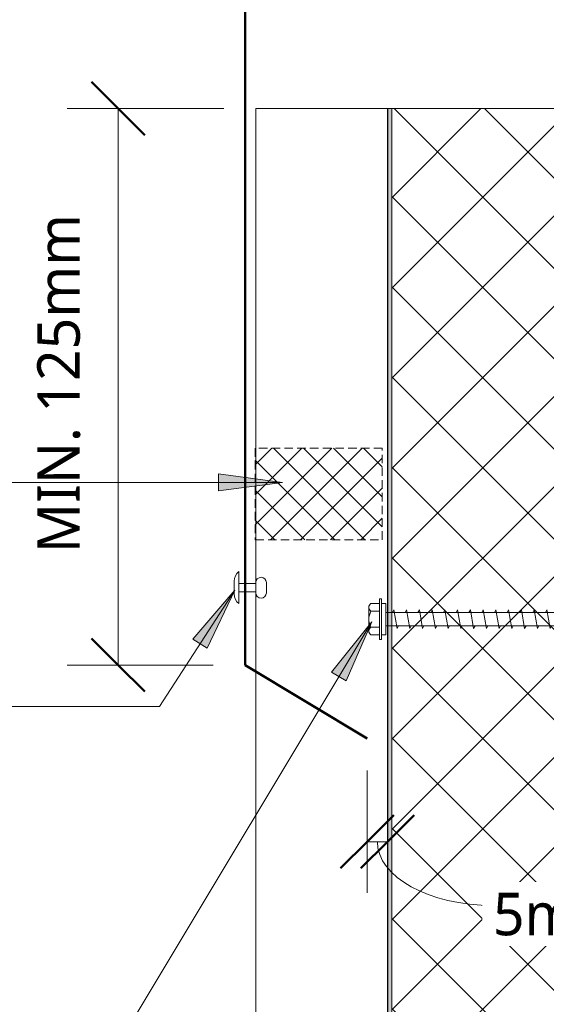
# Model space of a CAD drawing. Header units: millimetres. Extents: x -420 to 976, y -38 to 646.
# Tile 3 of 6: x -215 to -91, y 196 to 428. Entities that reach past the tile are written whole.
import ezdxf

# ---------------------------------------------------------------- set-up
doc = ezdxf.new("R2010")
doc.units = ezdxf.units.MM
doc.linetypes.add('Dash Short', pattern=[3, 2, -1])
for name, color, linetype, lineweight in [('A-ANNO-DIMS', 211, 'Continuous', 9), ('A-ANNO-DIMS-5', 211, 'Continuous', 9), ('A-DETL', 90, 'Continuous', 13), ('A-DETL-GENF', 92, 'Continuous', 13), ('G-ANNO-TEXT', 231, 'Continuous', 9)]:
    doc.layers.add(name, color=color, linetype=linetype, lineweight=lineweight)
doc.styles.add('Yu Gothic_1', font='Yu Gothic.ttf', dxfattribs={"height": 10})
doc.dimstyles.new('Diagonal', dxfattribs={"dimscale": 304.8, "dimtxt": 11.609035, "dimasz": 0.04101, "dimexe": 0.03937, "dimexo": 0.024606, "dimgap": 0.024606, "dimtad": 1, "dimdec": 0, "dimzin": 0, "dimdsep": 46, "dimtxsty": 'Yu Gothic_1', "dimblk1": 'OBLIQUE', "dimblk2": 'OBLIQUE', "dimsah": 1, "dimcen": 0.09, "dimazin": 0, "dimtfac": 1, "dimtdec": 4, "dimtix": 1, "dimtmove": 0, "dimatfit": 3, "dimfxl": 1, "dimtvp": 1, "dimtfill": 1, "dimtolj": 1, "dimtzin": 0, "dimarcsym": 2})
doc.dimstyles.new('Diagonal_1', dxfattribs={"dimscale": 304.8, "dimtxt": 11.609035, "dimasz": 0.04101, "dimexe": 0.03937, "dimexo": 0.024606, "dimgap": 0.024606, "dimtad": 1, "dimdec": 0, "dimzin": 0, "dimdsep": 46, "dimtxsty": 'Yu Gothic_1', "dimblk1": 'OBLIQUE', "dimblk2": 'OBLIQUE', "dimsah": 1, "dimcen": 0.09, "dimazin": 0, "dimtfac": 1, "dimtdec": 4, "dimtix": 1, "dimtmove": 1, "dimatfit": 3, "dimfxl": 1, "dimtvp": 1, "dimtfill": 1, "dimtolj": 1, "dimtzin": 0, "dimarcsym": 2})

# ---------------------------------------------------------------- blocks, each defined once
blk = doc.blocks.new('Thermospan Insulated Panel3 - 100mm-4139798-06  BARGE CAPPING DETAIL2')
at = {"layer": 'A-DETL-GENF'}
blk.add_hatch(color=256, dxfattribs=at).paths.add_polyline_path([(294.67, -31), (294.67, -32), (740, -32), (740, -31)])
h = blk.add_hatch(dxfattribs=at)
h.set_pattern_fill('FP_2', color=256, style=0, pattern_type=2)
h.set_pattern_definition([(315, (333.072, -159.263), (10.6066, 10.6066), []), (45, (333.072, -159.263), (-10.6066, 10.6066), [])])
h.paths.add_polyline_path([(294.67, -32), (294.67, -131), (740, -131), (740, -32)])
for p, q in [((294.67, 0), (638.65, 0)), ((638.65, 0), (660.18, 0)), ((660.18, 0), (740, 0)), ((740, 0), (740, -132)), ((740, -32), (294.67, -32))]:
    blk.add_line(p, q, dxfattribs=at)
at = {"layer": 'A-DETL-GENF', "lineweight": 25}
blk.add_line((740, -31), (294.67, -31), dxfattribs=at)
blk = doc.blocks.new('TEK Screw WITH WASHER - TEK Screw WITH WASHER-4777976-06  BARGE CAPPING DETAIL2')
at = {"layer": 'A-DETL-GENF'}
for p, q in [((-3.67, 1.5), (-3.67, 3.47)), ((-2.76, 3.97), (2.76, 3.97)), ((-1.85, 1.5), (-1.85, 3.47)), ((1.85, 1.5), (1.85, 3.47)), ((3.67, 1.5), (3.67, 3.47)), ((4.79, 1.5), (-4.79, 1.5)), ((-4.79, 1.5), (-4.79, 1)), ((4.79, 1), (-4.79, 1)), ((-3.67, 1), (-3.67, 0)), ((-3.67, 0), (3.67, 0)), ((-1.6, 0), (-1.6, -127.11)), ((1.6, -127.11), (1.6, 0)), ((3.67, 0), (3.67, 1)), ((4.79, 1), (4.79, 1.5)), ((2.17, -1.91), (-2.17, -2.67)), ((1.6, -1.58), (2.17, -1.91)), ((-2.17, -2.67), (-1.6, -3)), ((1.6, -4.58), (2.17, -4.91)), ((2.17, -4.91), (-2.17, -5.67)), ((-2.17, -5.67), (-1.6, -6)), ((2.17, -7.91), (-2.17, -8.67)), ((-2.17, -8.67), (-1.6, -9)), ((1.6, -7.58), (2.17, -7.91)), ((2.17, -10.91), (-2.17, -11.67)), ((1.6, -10.58), (2.17, -10.91)), ((-2.17, -11.67), (-1.6, -12)), ((1.6, -13.58), (2.17, -13.91)), ((2.17, -13.91), (-2.17, -14.67)), ((-2.17, -14.67), (-1.6, -15)), ((2.17, -16.91), (-2.17, -17.67)), ((-2.17, -17.67), (-1.6, -18)), ((1.6, -16.58), (2.17, -16.91)), ((2.17, -19.91), (-2.17, -20.67)), ((-2.17, -20.67), (-1.6, -21)), ((1.6, -19.58), (2.17, -19.91)), ((2.17, -22.91), (-2.17, -23.67)), ((1.6, -22.58), (2.17, -22.91)), ((-2.17, -23.67), (-1.6, -24)), ((2.17, -25.91), (-2.17, -26.67)), ((-2.17, -26.67), (-1.6, -27)), ((1.6, -25.58), (2.17, -25.91)), ((2.17, -28.91), (-2.17, -29.67)), ((-2.17, -29.67), (-1.6, -30)), ((1.6, -28.58), (2.17, -28.91)), ((2.17, -31.91), (-2.17, -32.67)), ((1.6, -31.58), (2.17, -31.91)), ((-2.17, -32.67), (-1.6, -33)), ((1.6, -34.58), (2.17, -34.91)), ((2.17, -34.91), (-2.17, -35.67)), ((-2.17, -35.67), (-1.6, -36)), ((2.17, -37.91), (-2.17, -38.67)), ((-2.17, -38.67), (-1.6, -39)), ((1.6, -37.58), (2.17, -37.91)), ((2.17, -40.91), (-2.17, -41.67)), ((1.6, -40.58), (2.17, -40.91)), ((-2.17, -41.67), (-1.6, -42)), ((2.17, -43.91), (-2.17, -44.67)), ((1.6, -43.58), (2.17, -43.91)), ((-2.17, -44.67), (-1.6, -45)), ((2.17, -46.91), (-2.17, -47.67)), ((-2.17, -47.67), (-1.6, -48)), ((1.6, -46.58), (2.17, -46.91)), ((2.17, -49.91), (-2.17, -50.67)), ((-2.17, -50.67), (-1.6, -51)), ((1.6, -49.58), (2.17, -49.91)), ((2.17, -52.91), (-2.17, -53.67)), ((1.6, -52.58), (2.17, -52.91)), ((-2.17, -53.67), (-1.6, -54)), ((2.17, -55.91), (-2.17, -56.67)), ((-2.17, -56.67), (-1.6, -57)), ((1.6, -55.58), (2.17, -55.91)), ((2.17, -58.91), (-2.17, -59.67)), ((-2.17, -59.67), (-1.6, -60)), ((1.6, -58.58), (2.17, -58.91)), ((2.17, -61.91), (-2.17, -62.67)), ((1.6, -61.58), (2.17, -61.91)), ((-2.17, -62.67), (-1.6, -63)), ((1.6, -64.58), (2.17, -64.91)), ((2.17, -64.91), (-2.17, -65.67)), ((-2.17, -65.67), (-1.6, -66)), ((2.17, -67.91), (-2.17, -68.67)), ((-2.17, -68.67), (-1.6, -69)), ((1.6, -67.58), (2.17, -67.91)), ((2.17, -70.91), (-2.17, -71.67)), ((-2.17, -71.67), (-1.6, -72)), ((1.6, -70.58), (2.17, -70.91)), ((2.17, -73.91), (-2.17, -74.67)), ((1.6, -73.58), (2.17, -73.91)), ((-2.17, -74.67), (-1.6, -75)), ((2.17, -76.91), (-2.17, -77.67)), ((-2.17, -77.67), (-1.6, -78)), ((1.6, -76.58), (2.17, -76.91)), ((2.17, -79.91), (-2.17, -80.67)), ((-2.17, -80.67), (-1.6, -81)), ((1.6, -79.58), (2.17, -79.91)), ((2.17, -82.91), (-2.17, -83.67)), ((1.6, -82.58), (2.17, -82.91)), ((-2.17, -83.67), (-1.6, -84)), ((1.6, -85.58), (2.17, -85.91)), ((2.17, -85.91), (-2.17, -86.67)), ((-2.17, -86.67), (-1.6, -87)), ((2.17, -88.91), (-2.17, -89.67)), ((-2.17, -89.67), (-1.6, -90)), ((1.6, -88.58), (2.17, -88.91)), ((2.17, -91.91), (-2.17, -92.67)), ((1.6, -91.58), (2.17, -91.91)), ((-2.17, -92.67), (-1.6, -93)), ((1.6, -94.58), (2.17, -94.91)), ((2.17, -94.91), (-2.17, -95.67)), ((-2.17, -95.67), (-1.6, -96)), ((2.17, -97.91), (-2.17, -98.67)), ((-2.17, -98.67), (-1.6, -99)), ((1.6, -97.58), (2.17, -97.91)), ((2.17, -100.91), (-2.17, -101.67)), ((-2.17, -101.67), (-1.6, -102)), ((1.6, -100.58), (2.17, -100.91)), ((2.17, -103.91), (-2.17, -104.67)), ((1.6, -103.58), (2.17, -103.91)), ((-2.17, -104.67), (-1.6, -105)), ((2.17, -106.91), (-2.17, -107.67)), ((-2.17, -107.67), (-1.6, -108)), ((1.6, -106.58), (2.17, -106.91)), ((2.17, -109.91), (-2.17, -110.67)), ((-2.17, -110.67), (-1.6, -111)), ((1.6, -109.58), (2.17, -109.91)), ((2.17, -112.91), (-2.17, -113.67)), ((1.6, -112.58), (2.17, -112.91)), ((-2.17, -113.67), (-1.6, -114)), ((1.6, -115.58), (2.17, -115.91)), ((2.17, -115.91), (-2.17, -116.67)), ((-2.17, -116.67), (-1.6, -117)), ((2.17, -118.91), (-2.17, -119.67)), ((-2.17, -119.67), (-1.6, -120)), ((1.6, -118.58), (2.17, -118.91)), ((2.17, -121.91), (-2.17, -122.67)), ((1.6, -121.58), (2.17, -121.91)), ((-2.17, -122.67), (-1.6, -123)), ((2.17, -124.91), (-2.17, -125.67)), ((1.6, -124.58), (2.17, -124.91)), ((-2.17, -125.67), (-1.6, -126)), ((-1.28, -127.43), (-1.6, -127.11)), ((1.28, -127.43), (1.6, -127.11)), ((-1.28, -130.65), (-1.28, -127.43)), ((-1.28, -130.65), (-0.56, -127.77)), ((0, -132.17), (1.28, -127.43)), ((1.28, -130.65), (1.28, -127.43)), ((-1.28, -130.65), (0, -132.17)), ((1.28, -130.65), (0, -132.17))]:
    blk.add_line(p, q, dxfattribs=at)
for centre, radius, start, end in [((-2.76, 2.9), 1.08, 32.3801, 147.6199), ((0, 0.31), 3.67, 59.7274, 120.2726), ((2.76, 2.9), 1.08, 32.3801, 147.6199), ((0.49, -128.31), 1.18, 48.2394, 152.9362)]:
    blk.add_arc(centre, radius, start, end, dxfattribs=at)
blk = doc.blocks.new('Foam Closure - Foam Closure-4430115-06  BARGE CAPPING DETAIL2')
at = {"layer": 'A-DETL-GENF'}
h = blk.add_hatch(dxfattribs=at)
h.set_pattern_fill('FP_3', color=256, style=0, pattern_type=2)
h.set_pattern_definition([(45, (159.372, -305.575), (-3.535534, 3.535534), []), (135, (159.372, -305.575), (-3.535534, -3.535534), [])])
h.paths.add_polyline_path([(29.86, 0), (29.86, 21.53), (0, 21.53), (0, 0)])
at = {"layer": 'A-DETL-GENF', "linetype": 'Dash Short'}
for p, q in [((29.86, 21.53), (0, 21.53)), ((0, 21.53), (0, 0)), ((29.86, 0), (29.86, 21.53)), ((0, 0), (29.86, 0))]:
    blk.add_line(p, q, dxfattribs=at)
blk = doc.blocks.new('Pop Rivets - Rivet-4726164-06  BARGE CAPPING DETAIL2')
at = {"layer": 'A-DETL-GENF'}
for p, q in [((3.77, 0), (-3.77, 0)), ((-1.5, 1.16), (1.5, 1.16)), ((-1, -3.95), (-1, 0)), ((1, -3.95), (1, 0)), ((1.17, -3.95), (-1.24, -3.95)), ((-1.24, -6.45), (1.17, -6.45))]:
    blk.add_line(p, q, dxfattribs=at)
for centre, radius, start, end in [((-1.5, -1.65), 2.8, 90, 144), ((1.5, -1.65), 2.8, 36, 90), ((-1.24, -5.2), 1.25, 90, 270), ((1.17, -5.2), 1.25, 270, 90)]:
    blk.add_arc(centre, radius, start, end, dxfattribs=at)
blk = doc.blocks.new('DIMBLOCK1-06  BARGE CAPPING DETAIL2')
at = {"layer": 'A-ANNO-DIMS-5', "lineweight": 50}
for p, q in [((-191.63, 406.93), (-197.88, 413.18)), ((-191.63, 406.93), (-185.38, 400.68)), ((-191.63, 276.11), (-197.88, 282.36)), ((-191.63, 276.11), (-185.38, 269.86))]:
    blk.add_line(p, q, dxfattribs=at)
at = {"layer": 'A-ANNO-DIMS-5'}
for p, q in [((-191.63, 406.93), (-203.63, 406.93)), ((-191.63, 406.93), (-191.63, 276.11)), ((-191.63, 406.93), (-166.76, 406.93)), ((-191.63, 276.11), (-203.63, 276.11)), ((-191.63, 276.11), (-169.26, 276.11))]:
    blk.add_line(p, q, dxfattribs=at)
at = {"layer": 'A-ANNO-DIMS-5', "color": 0, "insert": (-210.66, 302.42), "char_height": 10, "width": 93.8283, "attachment_point": 1, "rotation": 90, "line_spacing_factor": 1.024327, "style": 'Yu Gothic_1', "bg_fill": 3, "box_fill_scale": 1.25, "bg_fill_color": 9, "bg_fill_true_color": 13158600, "bg_fill_transparency": 0}
blk.add_mtext('MIN. 125mm\\fYu Gothic|b0|i0|c178|p34|;\u200d', dxfattribs=at)
blk = doc.blocks.new('_Oblique')
at = {"color": 0, "linetype": 'ByBlock', "lineweight": -2}
blk.add_line((-0.5, -0.5), (0.5, 0.5), dxfattribs=at)
blk = doc.blocks.new('DIMBLOCK2-06  BARGE CAPPING DETAIL2')
at = {"layer": 'A-ANNO-DIMS-5'}
for p, q in [((-133.04, 234.58), (-133.04, 251.35)), ((-133.04, 234.58), (-128.26, 234.58)), ((-133.04, 234.58), (-133.04, 222.58)), ((-128.26, 234.58), (-128.26, 235.92)), ((-128.26, 234.58), (-128.26, 222.58))]:
    blk.add_line(p, q, dxfattribs=at)
at = {"layer": 'A-ANNO-DIMS-5', "lineweight": 50}
for p, q in [((-133.04, 234.58), (-126.79, 240.83)), ((-128.26, 234.58), (-122.01, 240.83)), ((-133.04, 234.58), (-139.29, 228.33)), ((-128.26, 234.58), (-134.51, 228.33))]:
    blk.add_line(p, q, dxfattribs=at)
at = {"layer": 'A-ANNO-DIMS-5'}
blk.add_ellipse((-103.48, 234.58), major_axis=(27.17, 0), ratio=0.551744, start_param=3.141593, end_param=4.712389, dxfattribs=at)
at = {"layer": 'A-ANNO-DIMS-5', "color": 0, "insert": (-103.48, 222.59), "char_height": 10, "width": 78.0537, "attachment_point": 1, "line_spacing_factor": 1.024327, "style": 'Yu Gothic_1', "bg_fill": 3, "box_fill_scale": 1.25, "bg_fill_color": 9, "bg_fill_true_color": 13158600, "bg_fill_transparency": 0}
blk.add_mtext('5mm  GAP', dxfattribs=at)

msp = doc.modelspace()

# ---------------------------------------------------------------- hatches: boundary and pattern name
at = {"layer": 'G-ANNO-TEXT'}
msp.add_hatch(color=7, dxfattribs=at).paths.add_polyline_path([(-131.99, 286.28), (-141.41, 274.44), (-138.02, 272.41)])

# ---------------------------------------------------------------- linework, layer by layer
at = {"layer": 'A-DETL', "lineweight": 50}
for p, q in [((-161.76, 542.61), (-161.76, 276.11)), ((-161.76, 276.11), (-133.04, 258.85))]:
    msp.add_line(p, q, dxfattribs=at)
at = {"layer": 'G-ANNO-TEXT', "color": 7}
for p, q in [((-131.99, 286.28), (-141.41, 274.44)), ((-138.02, 272.41), (-131.99, 286.28)), ((-141.41, 274.44), (-138.02, 272.41)), ((-181.93, 266.36), (-240.86, 266.36))]:
    msp.add_line(p, q, dxfattribs=at)

# ---------------------------------------------------------------- block references
at = {"layer": 'A-DETL-GENF'}
for name, p, rotation in [('Thermospan Insulated Panel3 - 100mm-4139798-06  BARGE CAPPING DETAIL2', (-159.26, -333.07), 89.99999999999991), ('Pop Rivets - Rivet-4726164-06  BARGE CAPPING DETAIL2', (-163.21, 294.32), 89.99999999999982), ('TEK Screw WITH WASHER - TEK Screw WITH WASHER-4777976-06  BARGE CAPPING DETAIL2', (-128.69, 286.9), 89.99999999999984)]:
    msp.add_blockref(name, p, dxfattribs=dict(at, rotation=rotation))
at = {"layer": 'A-DETL-GENF', "linetype": 'Dash Short'}
msp.add_blockref('Foam Closure - Foam Closure-4430115-06  BARGE CAPPING DETAIL2', (-159.37, 305.57), dxfattribs=at)

# ---------------------------------------------------------------- next in the draw order: dimensions: what is measured, and where the dimension line sits
at = {"layer": 'A-ANNO-DIMS'}
dim = msp.add_linear_dim(base=(-191.63, 276.11), p1=(-159.26, 406.93), p2=(-161.76, 276.11), angle=90, text='MIN. 125mm\u200d', dimstyle='Diagonal', override={"dimpost": '<>', "dimfxl": 130.840423}, dxfattribs=at)
dim.commit()
dim.dimension.update_dxf_attribs({"geometry": 'DIMBLOCK1-06  BARGE CAPPING DETAIL2', "text_midpoint": (-205.06, 341.52)})
dim = msp.add_linear_dim(base=(-128.26, 234.58), p1=(-133.04, 258.85), p2=(-128.26, 243.42), text='5mm  GAP', dimstyle='Diagonal_1', override={"dimpost": '<>', "dimfxl": 16.157844}, dxfattribs=at)
dim.commit()
dim.dimension.update_dxf_attribs({"geometry": 'DIMBLOCK2-06  BARGE CAPPING DETAIL2', "text_midpoint": (-64.46, 215.92), "dimtype": 160})

# ---------------------------------------------------------------- next in the draw order: hatches: boundary and pattern name
at = {"layer": 'G-ANNO-TEXT'}
for points in [[(-152.99, 319.06), (-167.99, 321.03), (-167.99, 317.08)], [(-164.22, 293.72), (-174.03, 282.2), (-170.71, 280.05)]]:
    msp.add_hatch(color=7, dxfattribs=at).paths.add_polyline_path(points)

# ---------------------------------------------------------------- next in the draw order: linework, layer by layer
at = {"layer": 'G-ANNO-TEXT', "color": 7}
for p, q in [((-152.99, 319.06), (-167.99, 321.03)), ((-167.99, 321.03), (-167.99, 317.08)), ((-152.99, 319.06), (-286.1, 319.06)), ((-167.99, 317.08), (-152.99, 319.06)), ((-164.22, 293.72), (-181.93, 266.36)), ((-164.22, 293.72), (-174.03, 282.2)), ((-170.71, 280.05), (-164.22, 293.72)), ((-131.99, 286.28), (-208.89, 158.24)), ((-174.03, 282.2), (-170.71, 280.05))]:
    msp.add_line(p, q, dxfattribs=at)

doc.saveas('drawing.dxf')
